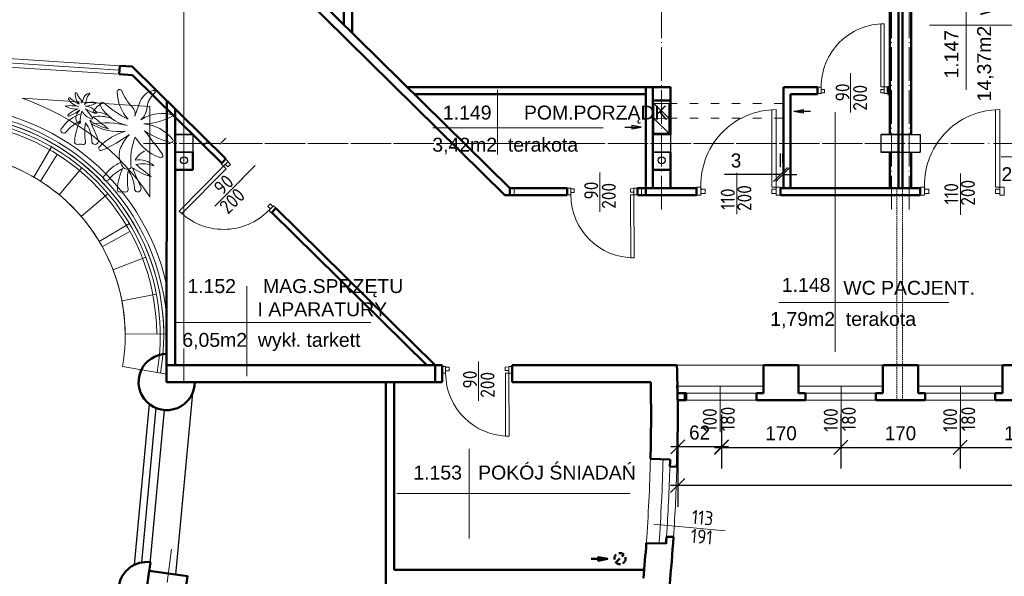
# Model space of a CAD drawing. Header units: millimetres. Extents: x -642 to 14033, y 1994 to 13520.
# Tile 28 of 72: x 6699 to 8101, y 5591 to 6384. Entities that reach past the tile are written whole.
import ezdxf

# ---------------------------------------------------------------- set-up
doc = ezdxf.new("R2010")
doc.units = ezdxf.units.MM
for name, pattern in [('ACAD_ISO03W100', [30, 12, -18]), ('ACAD_ISO04W100', [30.5, 24, -3, 0.5, -3]), ('KRESKOWA_2', [6, 4, -2]), ('KRESKOWA_X2', [12, 8, -4])]:
    doc.linetypes.add(name, pattern=pattern)
for name, color, linetype, lineweight in [('drzwi', 140, 'Continuous', 13), ('KOMINY', 43, 'Continuous', 15), ('meble2', 200, 'Continuous', 13), ('okno', 2, 'Continuous', 13), ('okno widok', 8, 'Continuous', 15), ('opisy drzwi', 40, 'Continuous', 13), ('opisy pom', 3, 'Continuous', 18), ('sciany', 4, 'Continuous', 35), ('symetria', 7, 'ACAD_ISO04W100', 9), ('słupy', 2, 'Continuous', 30), ('wymiary', 1, 'Continuous', 13), ('ściana', 4, 'Continuous', 50)]:
    doc.layers.add(name, color=color, linetype=linetype, lineweight=lineweight)
doc.layers.add('kanalizacja', color=210, linetype='Continuous')
doc.styles.add('ISO', font='isocp.shx')
doc.styles.add('SYSTEM', font='TXT')
doc.dimstyles.new('Jacek2', dxfattribs={"dimscale": 2, "dimtxt": 10, "dimasz": 10, "dimexe": 15, "dimexo": 15, "dimgap": 5, "dimtad": 1, "dimdec": 0, "dimzin": 0, "dimdsep": 46, "dimtxsty": 'Standard', "dimblk": 'OBLIQUE', "dimcen": 0, "dimdle": 5, "dimadec": 1, "dimazin": 0, "dimtfac": 1, "dimtdec": 0, "dimtofl": 0, "dimtmove": 0, "dimatfit": 3, "dimfxl": 1, "dimtolj": 1, "dimtzin": 0, "dimarcsym": 0})

# ---------------------------------------------------------------- blocks, each defined once
blk = doc.blocks.new('_OBLIQUE')
at = {"color": 0, "linetype": 'ByBlock'}
blk.add_line((-0.5, -0.5), (0.5, 0.5), dxfattribs=at)
blk = doc.blocks.new('*D321')
at = {"layer": 'Defpoints', "color": 0, "transparency": 16777216}
for p in [(7782.4, 6162.9), (7782.4, 6143.4), (7785.6, 6150.1)]:
    blk.add_point(p, dxfattribs=at)
at = {"layer": 'wymiary', "color": 0, "lineweight": -2, "transparency": 16777216}
for p, q in [((7782.4, 6173.4), (7782.4, 6192.9)), ((7785.6, 6180.1), (7785.6, 6192.9)), ((7782.4, 6162.9), (7702.4, 6162.9)), ((7785.6, 6162.9), (7805.6, 6162.9))]:
    blk.add_line(p, q, dxfattribs=at)
at = {"layer": 'wymiary', "color": 0, "lineweight": -2, "transparency": 16777216, "xscale": 20, "yscale": 20, "zscale": 20}
blk.add_blockref('_OBLIQUE', (7782.4, 6162.9), dxfattribs=at)
at = {"layer": 'wymiary', "color": 0, "lineweight": -2, "transparency": 16777216, "xscale": 20, "yscale": 20, "zscale": 20, "rotation": 180}
blk.add_blockref('_OBLIQUE', (7785.6, 6162.9), dxfattribs=at)
at = {"layer": 'wymiary', "color": 0, "transparency": 16777216, "insert": (7719, 6182.9), "char_height": 20, "attachment_point": 5}
blk.add_mtext('\\A1;3', dxfattribs=at)
blk = doc.blocks.new('*D610')
at = {"layer": 'Defpoints', "color": 0, "transparency": 16777216}
for p in [(7698.1, 5851.4), (7868.1, 5851.4), (7868.1, 5774.4)]:
    blk.add_point(p, dxfattribs=at)
at = {"layer": 'wymiary', "color": 0, "lineweight": -2, "transparency": 16777216}
for p, q in [((7698.1, 5821.4), (7698.1, 5744.4)), ((7868.1, 5821.4), (7868.1, 5744.4)), ((7688.1, 5774.4), (7878.1, 5774.4))]:
    blk.add_line(p, q, dxfattribs=at)
at = {"layer": 'wymiary', "color": 0, "lineweight": -2, "transparency": 16777216, "xscale": 20, "yscale": 20, "zscale": 20, "rotation": 180}
blk.add_blockref('_OBLIQUE', (7698.1, 5774.4), dxfattribs=at)
at = {"layer": 'wymiary', "color": 0, "lineweight": -2, "transparency": 16777216, "xscale": 20, "yscale": 20, "zscale": 20}
blk.add_blockref('_OBLIQUE', (7868.1, 5774.4), dxfattribs=at)
at = {"layer": 'wymiary', "color": 0, "transparency": 16777216, "insert": (7783.1, 5794.4), "char_height": 20, "attachment_point": 5}
blk.add_mtext('\\A1;170', dxfattribs=at)
blk = doc.blocks.new('*D611')
at = {"layer": 'Defpoints', "color": 0, "transparency": 16777216}
for p in [(7868.1, 5851.4), (8038.1, 5851.4), (8038.1, 5774.4)]:
    blk.add_point(p, dxfattribs=at)
at = {"layer": 'wymiary', "color": 0, "lineweight": -2, "transparency": 16777216}
for p, q in [((7868.1, 5821.4), (7868.1, 5744.4)), ((8038.1, 5821.4), (8038.1, 5744.4)), ((7858.1, 5774.4), (8048.1, 5774.4))]:
    blk.add_line(p, q, dxfattribs=at)
at = {"layer": 'wymiary', "color": 0, "lineweight": -2, "transparency": 16777216, "xscale": 20, "yscale": 20, "zscale": 20, "rotation": 180.0000000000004}
blk.add_blockref('_OBLIQUE', (7868.1, 5774.4), dxfattribs=at)
at = {"layer": 'wymiary', "color": 0, "lineweight": -2, "transparency": 16777216, "xscale": 20, "yscale": 20, "zscale": 20}
blk.add_blockref('_OBLIQUE', (8038.1, 5774.4), dxfattribs=at)
at = {"layer": 'wymiary', "color": 0, "transparency": 16777216, "insert": (7953.1, 5794.4), "char_height": 20, "attachment_point": 5}
blk.add_mtext('\\A1;170', dxfattribs=at)
blk = doc.blocks.new('*D612')
at = {"layer": 'Defpoints', "color": 0, "transparency": 16777216}
for p in [(8038.1, 5851.4), (8208.1, 5851.4), (8208.1, 5774.4)]:
    blk.add_point(p, dxfattribs=at)
at = {"layer": 'wymiary', "color": 0, "lineweight": -2, "transparency": 16777216}
for p, q in [((8038.1, 5821.4), (8038.1, 5744.4)), ((8208.1, 5821.4), (8208.1, 5744.4)), ((8028.1, 5774.4), (8218.1, 5774.4))]:
    blk.add_line(p, q, dxfattribs=at)
at = {"layer": 'wymiary', "color": 0, "lineweight": -2, "transparency": 16777216, "xscale": 20, "yscale": 20, "zscale": 20, "rotation": 180.0000000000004}
blk.add_blockref('_OBLIQUE', (8038.1, 5774.4), dxfattribs=at)
at = {"layer": 'wymiary', "color": 0, "lineweight": -2, "transparency": 16777216, "xscale": 20, "yscale": 20, "zscale": 20}
blk.add_blockref('_OBLIQUE', (8208.1, 5774.4), dxfattribs=at)
at = {"layer": 'wymiary', "color": 0, "transparency": 16777216, "insert": (8123.1, 5794.4), "char_height": 20, "attachment_point": 5}
blk.add_mtext('\\A1;170', dxfattribs=at)
blk = doc.blocks.new('*D623')
at = {"layer": 'Defpoints', "color": 0, "transparency": 16777216}
for p in [(7636, 5821.3), (7698.1, 5821.4), (7636.1, 5775.2)]:
    blk.add_point(p, dxfattribs=at)
at = {"layer": 'wymiary', "color": 0, "lineweight": -2, "transparency": 16777216}
for p, q in [((7636, 5791.3), (7636.1, 5745.2)), ((7698.2, 5791.4), (7698.2, 5745.3)), ((7708.2, 5775.3), (7626.1, 5775.2))]:
    blk.add_line(p, q, dxfattribs=at)
at = {"layer": 'wymiary', "color": 0, "lineweight": -2, "transparency": 16777216, "xscale": 20, "yscale": 20, "zscale": 20}
for p, rotation in [((7636.1, 5775.2), 180.0824363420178), ((7698.2, 5775.3), 0.08243634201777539)]:
    blk.add_blockref('_OBLIQUE', p, dxfattribs=dict(at, rotation=rotation))
at = {"layer": 'wymiary', "color": 0, "transparency": 16777216, "insert": (7667.1, 5795.3), "char_height": 20, "attachment_point": 5, "rotation": 0.0824}
blk.add_mtext('\\A1;62', dxfattribs=at)
blk = doc.blocks.new('*D624')
at = {"layer": 'Defpoints', "color": 0, "transparency": 16777216}
for p in [(7635.9, 5841.4), (9826.2, 5841.4), (7635.9, 5719.9)]:
    blk.add_point(p, dxfattribs=at)
at = {"layer": 'wymiary', "color": 0, "lineweight": -2, "transparency": 16777216}
for p, q in [((7635.9, 5811.4), (7635.9, 5689.9)), ((9826.2, 5811.4), (9826.2, 5689.9)), ((9836.2, 5719.9), (7625.9, 5719.9))]:
    blk.add_line(p, q, dxfattribs=at)
at = {"layer": 'wymiary', "color": 0, "lineweight": -2, "transparency": 16777216, "xscale": 20, "yscale": 20, "zscale": 20}
for p, rotation in [((7635.9, 5719.9), 180.0006059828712), ((9826.2, 5719.9), 0.0006059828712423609)]:
    blk.add_blockref('_OBLIQUE', p, dxfattribs=dict(at, rotation=rotation))
at = {"layer": 'wymiary', "color": 0, "transparency": 16777216, "insert": (8731.1, 5739.9), "char_height": 20, "attachment_point": 5, "rotation": 0.0006}
blk.add_mtext('\\A1;2190', dxfattribs=at)

msp = doc.modelspace()

# ---------------------------------------------------------------- linework, layer by layer
for p, q in [((6945, 5851.5), (6921.2, 5593.3)), ((6883.4, 5836.2), (6862.2, 5606.9)), ((6892.9, 5830.5), (6872.6, 5610.4)), ((6904.7, 5827.6), (6883.5, 5598.4))]:
    msp.add_line(p, q)
at = {"layer": 'drzwi'}
for points in [[(7930.1, 6287.8, 0), (7925.1, 6287.8, 0), (7925.1, 6377.8, 0), (7930.1, 6377.8, 0), (7930.1, 6287.8, 0)], [(7930.1, 6287.8, 0), (7925.1, 6287.8, 0), (7925.1, 6377.8, 0), (7930.1, 6377.8, 0), (7930.1, 6287.8, 0)], [(7840.1, 6278.3, 0), (7835.1, 6278.3, 0), (7835.1, 6287.4, 0), (7840.1, 6287.4, 0), (7840.1, 6278.3, 0)], [(7840.1, 6278.3, 0), (7835.1, 6278.3, 0), (7835.1, 6287.4, 0), (7840.1, 6287.4, 0), (7840.1, 6278.3, 0)], [(7840.1, 6279.3, 0), (7845.1, 6279.3, 0), (7845.1, 6284.3, 0), (7840.1, 6284.3, 0), (7840.1, 6279.3, 0)], [(7840.1, 6279.3, 0), (7845.1, 6279.3, 0), (7845.1, 6284.3, 0), (7840.1, 6284.3, 0), (7840.1, 6279.3, 0)], [(7930.1, 6279.3, 0), (7925.1, 6279.3, 0), (7925.1, 6284.3, 0), (7930.1, 6284.3, 0), (7930.1, 6279.3, 0)], [(7930.1, 6279.3, 0), (7925.1, 6279.3, 0), (7925.1, 6284.3, 0), (7930.1, 6284.3, 0), (7930.1, 6279.3, 0)], [(7930.1, 6278.3, 0), (7935.1, 6278.3, 0), (7935.1, 6287.8, 0), (7930.1, 6287.8, 0), (7930.1, 6278.3, 0)], [(7930.1, 6278.3, 0), (7935.1, 6278.3, 0), (7935.1, 6287.8, 0), (7930.1, 6287.8, 0), (7930.1, 6278.3, 0)], [(7776.1, 6144.9, 0), (7769.9, 6144.9, 0), (7769.9, 6255.5, 0)], [(7776.1, 6144.9, 0), (7769.9, 6144.9, 0), (7769.9, 6255.5, 0)], [(7776.1, 6255.5, 0), (7776.1, 6144.9, 0)], [(7776.1, 6255.5, 0), (7776.1, 6144.9, 0)], [(8094.4, 6144.9, 0), (8088.2, 6144.9, 0), (8088.2, 6255.5, 0)], [(8094.4, 6255.5, 0), (8094.4, 6144.9, 0)], [(6996.2, 6181.6, 0), (6992.7, 6185.1, 0), (6986, 6178.4, 0), (6989.5, 6174.9, 0), (6996.2, 6181.6, 0)], [(6996.2, 6181.6, 0), (6992.7, 6185.1, 0), (6986, 6178.4, 0), (6989.5, 6174.9, 0), (6996.2, 6181.6, 0)], [(6989.5, 6174.9, 0), (6993.1, 6171.3, 0), (6929.8, 6107.3, 0), (6926.3, 6110.8, 0), (6989.5, 6174.9, 0)], [(6989.5, 6174.9, 0), (6993.1, 6171.3, 0), (6929.8, 6107.3, 0), (6926.3, 6110.8, 0), (6989.5, 6174.9, 0)], [(6995.5, 6181, 0), (6999.1, 6177.4, 0), (6995.6, 6173.9, 0), (6992, 6177.4, 0), (6995.5, 6181, 0)], [(6995.5, 6181, 0), (6999.1, 6177.4, 0), (6995.6, 6173.9, 0), (6992, 6177.4, 0), (6995.5, 6181, 0)], [(7483.7, 6143.5, 0), (7478.7, 6143.4, 0), (7478.7, 6134.3, 0), (7483.7, 6134.3, 0), (7483.7, 6143.5, 0)], [(7483.7, 6142.5, 0), (7488.7, 6142.5, 0), (7488.7, 6137.5, 0), (7483.7, 6137.5, 0), (7483.7, 6142.5, 0)], [(7573.7, 6142.9, 0), (7568.7, 6142.8, 0), (7568.7, 6137.8, 0), (7573.7, 6137.9, 0), (7573.7, 6142.9, 0)], [(7573.7, 6143.8, 0), (7578.7, 6143.8, 0), (7578.7, 6134.3, 0), (7573.7, 6134.3, 0), (7573.7, 6143.8, 0)], [(7669, 6144.9, 0), (7662.8, 6144.9, 0), (7662.8, 6133.4, 0), (7669, 6133.4, 0), (7669, 6144.9, 0)], [(7669, 6144.9, 0), (7662.8, 6144.9, 0), (7662.8, 6133.4, 0), (7669, 6133.4, 0), (7669, 6144.9, 0)], [(7669, 6135.9, 0), (7675.2, 6135.9, 0), (7675.2, 6142.2, 0), (7669, 6142.2, 0), (7669, 6135.9, 0)], [(7669, 6135.9, 0), (7675.2, 6135.9, 0), (7675.2, 6142.2, 0), (7669, 6142.2, 0), (7669, 6135.9, 0)], [(7776.1, 6135.9, 0), (7769.9, 6135.9, 0), (7769.9, 6142.2, 0), (7776.1, 6142.2, 0), (7776.1, 6135.9, 0)], [(7776.1, 6135.9, 0), (7769.9, 6135.9, 0), (7769.9, 6142.2, 0), (7776.1, 6142.2, 0), (7776.1, 6135.9, 0)], [(7776.1, 6144.9, 0), (7782.4, 6144.9, 0), (7782.4, 6133.4, 0), (7776.1, 6133.4, 0), (7776.1, 6144.9, 0)], [(7776.1, 6144.9, 0), (7782.4, 6144.9, 0), (7782.4, 6133.4, 0), (7776.1, 6133.4, 0), (7776.1, 6144.9, 0)], [(7987.3, 6144.9, 0), (7981.1, 6144.9, 0), (7981.1, 6133.4, 0), (7987.3, 6133.4, 0), (7987.3, 6144.9, 0)], [(7987.3, 6135.9, 0), (7993.6, 6135.9, 0), (7993.6, 6142.2, 0), (7987.3, 6142.2, 0), (7987.3, 6135.9, 0)], [(8094.4, 6135.9, 0), (8088.2, 6135.9, 0), (8088.2, 6142.2, 0), (8094.4, 6142.2, 0), (8094.4, 6135.9, 0)], [(8094.4, 6144.9, 0), (8100.7, 6144.9, 0), (8100.7, 6133.4, 0), (8094.4, 6133.4, 0), (8094.4, 6144.9, 0)], [(7573.7, 6134.3, 0), (7568.7, 6134.3, 0), (7569.1, 6044.3, 0), (7574.1, 6044.3, 0), (7573.7, 6134.3, 0)], [(7059.6, 6117.7, 0), (7056, 6121.2, 0), (7052.5, 6117.7, 0), (7056.1, 6114.2, 0), (7059.6, 6117.7, 0)], [(7059.6, 6117.7, 0), (7056, 6121.2, 0), (7052.5, 6117.7, 0), (7056.1, 6114.2, 0), (7059.6, 6117.7, 0)], [(7060.3, 6118.4, 0), (7063.8, 6114.9, 0), (7057.4, 6108.4, 0), (7053.8, 6111.9, 0), (7060.3, 6118.4, 0)], [(7060.3, 6118.4, 0), (7063.8, 6114.9, 0), (7057.4, 6108.4, 0), (7053.8, 6111.9, 0), (7060.3, 6118.4, 0)], [(7305.5, 5889.5, 0), (7300.5, 5889.4, 0), (7300.6, 5880.3, 0), (7305.6, 5880.3, 0), (7305.5, 5889.5, 0)], [(7305.5, 5888.5, 0), (7310.5, 5888.5, 0), (7310.5, 5883.5, 0), (7305.5, 5883.5, 0), (7305.5, 5888.5, 0)], [(7395.5, 5888.9, 0), (7390.5, 5888.8, 0), (7390.5, 5883.8, 0), (7395.5, 5883.9, 0), (7395.5, 5888.9, 0)], [(7395.5, 5889.8, 0), (7400.5, 5889.8, 0), (7400.6, 5880.3, 0), (7395.6, 5880.3, 0), (7395.5, 5889.8, 0)], [(7395.6, 5880.3, 0), (7390.6, 5880.3, 0), (7391, 5790.3, 0), (7396, 5790.3, 0), (7395.6, 5880.3, 0)]]:
    msp.add_polyline3d(points, dxfattribs=at)
for centre, radius, start, end in [((7930.1, 6287.8), 90, 89.9995, 179.9995), ((7930.1, 6287.8), 90, 89.9995, 179.9995), ((7776.1, 6148.4), 107.1, 89.9998, 184.0037), ((7776.1, 6148.4), 107.1, 89.9998, 184.0037), ((8094.4, 6148.4), 107.1, 90.0002, 184.0041), ((7573.7, 6134.3), 90, 180.256, 270.256), ((6989.5, 6174.9), 90, 225.3544, 315.3544), ((6989.5, 6174.9), 90, 225.3544, 315.3544), ((7395.6, 5880.3), 90, 180.256, 270.256)]:
    msp.add_arc(centre, radius, start, end, dxfattribs=at)
at = {"layer": 'kanalizacja'}
for centre in [(6933.1, 6183.3), (6933.1, 6183.3), (7613.1, 6183.3), (7613.1, 6183.3)]:
    msp.add_circle(centre, 5, dxfattribs=at)
at = {"layer": 'KOMINY', "lineweight": 18}
for p, q in [((7602.1, 6264), (7623.1, 6243.1)), ((7602.1, 6264), (7623.1, 6243.1)), ((7602.1, 6243), (7623.2, 6222.1)), ((7602.1, 6243), (7623.2, 6222.1))]:
    msp.add_line(p, q, dxfattribs=at)
at = {"layer": 'KOMINY', "linetype": 'ACAD_ISO03W100', "lineweight": 18}
for p, q in [((7623.1, 6264.1), (7797.6, 6264.1)), ((7623.1, 6264.1), (7797.6, 6264.1)), ((7623.1, 6243.4), (7797.7, 6243.4)), ((7623.1, 6243.4), (7797.7, 6243.4)), ((6967.1, 6210.6), (6960.4, 6203.7)), ((6967.1, 6210.6), (6960.4, 6203.7)), ((6992.6, 6215), (6971, 6193.1))]:
    msp.add_line(p, q, dxfattribs=at)
at = {"layer": 'KOMINY', "linetype": 'KRESKOWA_X2', "lineweight": 50}
msp.add_line((7548.1, 5610.2), (7559.4, 5621.5), dxfattribs=at)
at = {"layer": 'KOMINY', "lineweight": 18}
for points in [[(7602.1, 6264), (7623.1, 6264.1), (7623.1, 6243.1), (7602.1, 6243)], [(7602.1, 6264), (7623.1, 6264.1), (7623.1, 6243.1), (7602.1, 6243)], [(7602.1, 6243), (7623.1, 6243.1), (7623.2, 6222.1), (7602.2, 6222)], [(7602.1, 6243), (7623.1, 6243.1), (7623.2, 6222.1), (7602.2, 6222)]]:
    msp.add_lwpolyline(points, close=True, dxfattribs=at)
at = {"layer": 'KOMINY', "lineweight": 30}
for points in [[(7824.8, 6252.9), (7801.5, 6252.9), (7814.6, 6255.5), (7814.6, 6250.3), (7801.5, 6252.9)], [(7824.8, 6252.9), (7801.5, 6252.9), (7814.6, 6255.5), (7814.6, 6250.3), (7801.5, 6252.9)], [(7560.6, 6230.5), (7583.8, 6230.5), (7570.7, 6233), (7570.7, 6227.9), (7583.8, 6230.5)], [(7560.6, 6230.5), (7583.8, 6230.5), (7570.7, 6233), (7570.7, 6227.9), (7583.8, 6230.5)]]:
    msp.add_lwpolyline(points, dxfattribs=at)
at = {"layer": 'KOMINY', "lineweight": 50}
msp.add_lwpolyline([(7512.7, 5615.5), (7536, 5615.5), (7522.9, 5618), (7522.9, 5612.9), (7536, 5615.5)], dxfattribs=at)
at = {"layer": 'KOMINY', "linetype": 'KRESKOWA_X2', "lineweight": 50}
msp.add_circle((7553.8, 5615.9), 8, dxfattribs=at)
at = {"layer": 'meble2'}
for p, q in [((6702.5, 6271.7), (6884.5, 6259.9)), ((6863.1, 6246.2), (6870.9, 6267.5)), ((6863.1, 6246.2), (6870.9, 6267.5)), ((6884.5, 6131.5), (6884.5, 6259.9)), ((6884.5, 6131.5), (6884.5, 6259.9)), ((6719.4, 6159.3), (6744.4, 6202.6)), ((6728.6, 6153.8), (6752.7, 6191.8)), ((6755.6, 6134.1), (6787.6, 6172.5)), ((6786.9, 6103.2), (6824.9, 6135.7)), ((6812.5, 6067.6), (6855.4, 6093.3)), ((6816.8, 6060.1), (6856.2, 6081.9)), ((6832, 6027.5), (6878.7, 6045.5)), ((6844.7, 5983.1), (6893.8, 5992.5)), ((6849.3, 5935.6), (6908.4, 5936)), ((6849.3, 5935.6), (6899.3, 5935.9)), ((6845.5, 5889.6), (6908.6, 5878.6))]:
    msp.add_line(p, q, dxfattribs=at)
msp.add_lwpolyline([(6787.7, 6264.8), (6790.7, 6273, -0.231701), (6797.7, 6278.9, -0.816687), (6798.5, 6277.3, 0.216168), (6794.4, 6269.8, -0.191391), (6791, 6262.8, -0.232219), (6809.1, 6265.2, -0.121856), (6792.5, 6260.5, -0.206773), (6808.3, 6252.2, -0.642861), (6807.3, 6250.2, -0.068679), (6792.9, 6256.8, -0.013969), (6802.8, 6244, -0.886556), (6801, 6242.3, -0.178331), (6787.9, 6253.3, 0.120699), (6785.6, 6236.5, -0.442169), (6781.2, 6237, -0.268075), (6780.1, 6247.9, -0.090224), (6784.8, 6254.8, -0.053961), (6769.6, 6246.1, -0.828721), (6768.3, 6248.1, -0.125766), (6782.5, 6256.5, -0.16732), (6763.9, 6260.5, -0.103733), (6783.5, 6259.7, -0.214272), (6768.8, 6270.5, -0.841952), (6770.7, 6272.1, 0.059821), (6783.9, 6263.1, -0.179642), (6778, 6278, -0.689719), (6780.4, 6279, 0.103741), (6786.3, 6269.7, -0.261729)], format="xyb", close=True, dxfattribs=at)
msp.add_lwpolyline([(6787.7, 6264.8), (6790.7, 6273, -0.231701), (6797.7, 6278.9, -0.816687), (6798.5, 6277.3, 0.216168), (6794.4, 6269.8, -0.191391), (6791, 6262.8, -0.232219), (6809.1, 6265.2, -0.121856), (6792.5, 6260.5, -0.206773), (6808.3, 6252.2, -0.642861), (6807.3, 6250.2, -0.068679), (6792.9, 6256.8, -0.013969), (6802.8, 6244, -0.886556), (6801, 6242.3, -0.178331), (6787.9, 6253.3, 0.120699), (6785.6, 6236.5, -0.442169), (6781.2, 6237, -0.268075), (6780.1, 6247.9, -0.090224), (6784.8, 6254.8, -0.053961), (6769.6, 6246.1, -0.828721), (6768.3, 6248.1, -0.125766), (6782.5, 6256.5, -0.16732), (6763.9, 6260.5, -0.103733), (6783.5, 6259.7, -0.214272), (6768.8, 6270.5, -0.841952), (6770.7, 6272.1, 0.059821), (6783.9, 6263.1, -0.179642), (6778, 6278, -0.689719), (6780.4, 6279, 0.103741), (6786.3, 6269.7, -0.261729)], format="xyb", close=True, dxfattribs=at)
for points in [[(6817.3, 6264.8, 0.160455), (6803.1, 6251.4, -0.238822), (6829.7, 6243.1, 0.128622), (6804, 6245.3, 0.026878), (6825.8, 6228.1, -0.108026), (6799.1, 6240.5, -0.000835), (6810.9, 6212.6, -1.450279), (6802, 6212.3, 0.140667), (6793.1, 6236.5, 0.087244), (6792.8, 6209.7, -0.513466), (6789, 6205.9, 0.081775), (6781.3, 6205.9, -0.592828), (6777.6, 6210.7, -0.100539), (6785.1, 6239.3, 0.097597), (6764.9, 6223.4, -1.248301), (6760.1, 6229.9, -0.175196), (6786.6, 6249.5, 0.245383)], [(6817.3, 6264.8, 0.160455), (6803.1, 6251.4, -0.238822), (6829.7, 6243.1, 0.128622), (6804, 6245.3, 0.026878), (6825.8, 6228.1, -0.108026), (6799.1, 6240.5, -0.000835), (6810.9, 6212.6, -1.450279), (6802, 6212.3, 0.140667), (6793.1, 6236.5, 0.087244), (6792.8, 6209.7, -0.513466), (6789, 6205.9, 0.081775), (6781.3, 6205.9, -0.592828), (6777.6, 6210.7, -0.100539), (6785.1, 6239.3, 0.097597), (6764.9, 6223.4, -1.248301), (6760.1, 6229.9, -0.175196), (6786.6, 6249.5, 0.245383)], [(6878, 6197, 0.160455), (6863.8, 6183.6, -0.238822), (6890.4, 6175.3, 0.128622), (6864.7, 6177.5, 0.026878), (6886.5, 6160.3, -0.108026), (6859.8, 6172.8, -0.000835), (6871.6, 6144.8, -1.450279), (6862.7, 6144.5, 0.140667), (6853.8, 6168.7, 0.087244), (6853.5, 6141.9, -0.513466), (6849.7, 6138.1, 0.081775), (6842.1, 6138.1, -0.592828), (6838.3, 6142.9, -0.100539), (6845.8, 6171.5, 0.097597), (6825.6, 6155.7, -1.248301), (6820.8, 6162.1, -0.149767), (6842.8, 6180.1, 0.245383)], [(6878, 6197, 0.160455), (6863.8, 6183.6, -0.238822), (6890.4, 6175.3, 0.128622), (6864.7, 6177.5, 0.026878), (6886.5, 6160.3, -0.108026), (6859.8, 6172.8, -0.000835), (6871.6, 6144.8, -1.450279), (6862.7, 6144.5, 0.140667), (6853.8, 6168.7, 0.087244), (6853.5, 6141.9, -0.513466), (6849.7, 6138.1, 0.081775), (6842.1, 6138.1, -0.592828), (6838.3, 6142.9, -0.100539), (6845.8, 6171.5, 0.097597), (6825.6, 6155.7, -1.248301), (6820.8, 6162.1, -0.149767), (6842.8, 6180.1, 0.245383)]]:
    msp.add_lwpolyline(points, format="xyb", dxfattribs=at)
for centre, radius, start, end in [((6841.5, 6280.7), 3.5, 42.922, 181.3011), ((6841.5, 6280.7), 3.5, 42.922, 181.3011), ((6898, 6282), 60, 181.3011, 222.0375), ((6898, 6282), 60, 181.3011, 222.0375), ((6909.4, 6308.2), 70, 200.9946, 224.6854), ((6909.4, 6308.2), 70, 200.9946, 224.6854), ((6895.8, 6256.4), 27.3, 103.8039, 155.9852), ((6895.8, 6256.4), 27.3, 103.8039, 155.9852), ((6889.9, 6280.6), 2.41, 306.8516, 103.8039), ((6889.9, 6280.6), 2.41, 306.8516, 103.8039), ((6585.2, 5931.4), 360, 33.7644, 70.9776), ((6585.2, 5931.4), 360, 33.7644, 70.9776), ((6816.8, 6262.6), 3.29, 49.1424, 209.5255), ((6816.8, 6262.6), 3.29, 49.1424, 209.5255), ((6907.5, 6257.1), 27, 126.8516, 175.6429), ((6907.5, 6257.1), 27, 126.8516, 175.6429), ((6589.3, 5934.2), 327, 12.6159, 169.8974), ((6589.3, 5934.2), 320, 356.0836, 171.7801), ((6864.3, 6289.5), 57.8, 209.5255, 257.9014), ((6864.3, 6289.5), 57.8, 209.5255, 257.9014), ((6933, 6397), 174.4, 229.1424, 242.8361), ((6933, 6397), 174.4, 229.1424, 242.8361), ((6850, 6249.5), 13.6, 346.0176, 44.6854), ((6850, 6249.5), 13.6, 346.0176, 44.6854), ((6853.4, 6261.2), 27.3, 312.3033, 355.6429), ((6853.4, 6261.2), 27.3, 312.3033, 355.6429), ((6589.3, 5934.2), 315, 350.1274, 171.8117), ((6589.3, 5934.2), 315, 0.318, 171.8117), ((6589.3, 5934.2), 310, 350.1274, 171.8442), ((6589.3, 5934.2), 305, 0.318, 171.8778), ((6901.8, 6196.2), 54, 71.494, 123.7879), ((6901.8, 6196.2), 54, 71.494, 123.7879), ((6872.5, 6328.3), 93.3, 272.0604, 299.8509), ((6872.5, 6328.3), 93.3, 272.0604, 299.8509), ((6822, 6112.8), 123.8, 75.9068, 99.5959), ((6822, 6112.8), 123.8, 75.9068, 99.5959), ((6840.4, 6300.1), 76, 239.0657, 277.0606), ((6840.4, 6300.1), 76, 239.0657, 277.0606), ((6874.2, 6141), 87.2, 106.2681, 134.9411), ((6874.2, 6141), 87.2, 106.2681, 134.9411), ((6871.3, 6176.7), 58.5, 38.8724, 85.6027), ((6871.3, 6176.7), 58.5, 38.8724, 85.6027), ((6292.7, 5746.3), 755.3, 36.1619, 39.3632), ((6957.2, 6353.4), 151.3, 237.8123, 253.5277), ((6292.7, 5746.3), 755.3, 36.1619, 39.3632), ((6957.2, 6353.4), 151.3, 237.8123, 253.5277), ((6731.5, 6391.6), 211.7, 293.5381, 305.893), ((6731.5, 6391.6), 211.7, 293.5381, 305.893), ((6899, 6177.1), 61.1, 135.2531, 155.875), ((6899, 6177.1), 61.1, 135.2531, 155.875), ((6950.1, 6182.4), 92.9, 158.5224, 186.0515), ((6950.1, 6182.4), 92.9, 158.5224, 186.0515), ((6919.7, 6248.5), 64.6, 209.7816, 250.2268), ((6919.7, 6248.5), 64.6, 209.7816, 250.2268), ((6914.4, 6211.4), 3.13, 267.9309, 38.8724), ((6914.4, 6211.4), 3.13, 267.9309, 38.8724), ((6814.8, 6200.5), 3.18, 134.9411, 293.5381), ((6814.8, 6200.5), 3.18, 134.9411, 293.5381), ((6869.2, 6190.5), 28.4, 155.875, 215.9019), ((6869.2, 6190.5), 28.4, 155.875, 215.9019), ((6589.3, 5934.2), 260, 350.1274, 172.2386), ((6589.3, 5934.2), 260, 0.318, 143.5851), ((6899.9, 6190.1), 3.2, 229.9269, 36.1619), ((6899.9, 6190.1), 3.2, 229.9269, 36.1619), ((6852.5, 6178.4), 7.8, 215.9019, 311.316), ((6852.5, 6178.4), 7.8, 215.9019, 311.316)]:
    msp.add_arc(centre, radius, start, end, dxfattribs=at)
at = {"layer": 'okno'}
for p, q in [((7635.6, 5861.4), (7758.1, 5861.4)), ((7808.9, 5861.4), (7928.1, 5861.4)), ((7978.9, 5861.4), (8038.1, 5861.4)), ((7635.8, 5851.4), (7748.1, 5851.4)), ((7818.1, 5851.4), (7918.1, 5851.4)), ((7988.1, 5851.4), (8038.1, 5851.4))]:
    msp.add_line(p, q, dxfattribs=at)
at = {"layer": 'okno widok'}
for p, q in [((8038.1, 5891.4), (7634.8, 5891.4)), ((8038.1, 5841.4), (7635.9, 5841.4))]:
    msp.add_line(p, q, dxfattribs=at)
at = {"layer": 'opisy drzwi', "ltscale": 0.5}
for p, q in [((6631.8, 6325.5), (6841.3, 6311.9)), ((6631.8, 6325.5), (6841.3, 6311.9)), ((6632.1, 6331.5), (6841.7, 6317.9)), ((6632.1, 6331.5), (6841.7, 6317.9)), ((6631.4, 6319.5), (6840.9, 6305.9)), ((6631.4, 6319.5), (6840.9, 6305.9)), ((7402.9, 6133.4), (7402.9, 6143.4))]:
    msp.add_line(p, q, dxfattribs=at)
at = {"layer": 'opisy drzwi'}
for p, q in [((7882.1, 6307.4), (7882.1, 6251.4)), ((7034.6, 6175.8), (6995.1, 6136.1)), ((7016.4, 6157.5), (6976.9, 6117.8)), ((7525.1, 6166.1), (7525.1, 6110.1)), ((7720.3, 6106.6), (7720.3, 6165.5)), ((7720.3, 6106.6), (7720.3, 6165.5)), ((8038.6, 6105.7), (8038.6, 6164.5)), ((7352.5, 5896.9), (7352.5, 5840.9)), ((8930.9, 5891.4), (7622.2, 5891.4)), ((7635.2, 5861.4), (7758.1, 5861.4)), ((7696.2, 5795.9), (7696.2, 5861.4)), ((7808.9, 5861.4), (7928.1, 5861.4)), ((7868.5, 5795.9), (7868.5, 5861.4)), ((7978.9, 5861.4), (8098.1, 5861.4)), ((8038.5, 5795.9), (8038.5, 5861.4)), ((7648.1, 5851.4), (7748.1, 5851.4)), ((7818.1, 5851.4), (7918.1, 5851.4)), ((7988.1, 5851.4), (8088.1, 5851.4)), ((9788, 5841.4), (7634.6, 5841.4)), ((7703.5, 5655.7), (7602.1, 5664.8))]:
    msp.add_line(p, q, dxfattribs=at)
at = {"layer": 'opisy drzwi', "ltscale": 0.5}
msp.add_lwpolyline([(7584.6, 6143.4), (7590.6, 6143.4), (7590.6, 6133.4), (7584.6, 6133.4)], close=True, dxfattribs=at)
at = {"layer": 'opisy drzwi'}
for radius, start, end in [(2584.3, 355.8662, 358.5275), (2602.3, 355.8831, 358.5259), (2612.3, 356.1119, 358.3057), (2622.3, 356.1203, 358.3057)]:
    msp.add_arc((5013.7, 5824.3), radius, start, end, dxfattribs=at)
at = {"layer": 'opisy pom'}
for p, q in [((8046.5, 6283.8), (8046.5, 6715.1)), ((8118.6, 6375.7), (7994.5, 6375.7)), ((7379.5, 6283.6), (7379.5, 6191.8)), ((7860.1, 5910.6), (7860.1, 6252)), ((7287.5, 6229.6), (7529.6, 6229.6)), ((8096.6, 6188.2), (8338.6, 6188.2)), ((7022.6, 6003.8), (7022.6, 5876)), ((8021.8, 5980.8), (7779.8, 5980.8)), ((6921.2, 5952.2), (7199.3, 5952.2)), ((7339.2, 5772.4), (7339.2, 5644.6)), ((7236, 5708.5), (7568.1, 5708.5))]:
    msp.add_line(p, q, dxfattribs=at)
at = {"layer": 'sciany', "ltscale": 0.5}
msp.add_line((7950.1, 6219.9), (7968.1, 6220), dxfattribs=at)
at = {"layer": 'symetria', "linetype": 'ACAD_ISO04W100', "ltscale": 2}
for p, q in [((7613.1, 6113.4), (7613.1, 7112.2)), ((6933.1, 5867.4), (6933.1, 7096.5)), ((7940.5, 6113.4), (7940.5, 7104.9)), ((7965.5, 6113.4), (7965.5, 7102.7)), ((6933.1, 5954.4), (6933.1, 6734.4)), ((7613.1, 6113.4), (7613.1, 6734.4)), ((9780.4, 6207.4), (6875.4, 6207.4)), ((8020.9, 6207.4), (6918.1, 6207.4)), ((6915.5, 5629.4), (6898.7, 5505.5))]:
    msp.add_line(p, q, dxfattribs=at)
at = {"layer": 'słupy'}
for p, q in [((6945.6, 6219.9), (6920.6, 6219.9)), ((6920.6, 6219.9), (6920.6, 6194.9)), ((6920.6, 6219.9), (6945.6, 6219.9)), ((6920.6, 6219.9), (6920.6, 6194.9)), ((6945.6, 6219.9), (6920.6, 6219.9)), ((6920.6, 6219.9), (6920.6, 6194.9)), ((6920.6, 6219.9), (6945.6, 6219.9)), ((6920.6, 6219.9), (6920.6, 6194.9)), ((6945.6, 6219.9), (6945.6, 6194.9)), ((6945.6, 6219.9), (6945.6, 6194.9)), ((6945.6, 6219.9), (6945.6, 6194.9)), ((6945.6, 6219.9), (6945.6, 6194.9)), ((7600.6, 6219.9), (7600.6, 6194.9)), ((7625.6, 6219.9), (7600.6, 6219.9)), ((7600.6, 6219.9), (7625.6, 6219.9)), ((7600.6, 6219.9), (7625.6, 6219.9)), ((7600.6, 6219.9), (7600.6, 6194.9)), ((7600.6, 6219.9), (7600.6, 6194.9)), ((7600.6, 6219.9), (7600.6, 6194.9)), ((7625.6, 6219.9), (7600.6, 6219.9)), ((7600.6, 6219.9), (7625.6, 6219.9)), ((7600.6, 6219.9), (7625.6, 6219.9)), ((7600.6, 6219.9), (7600.6, 6194.9)), ((7600.6, 6219.9), (7600.6, 6194.9)), ((7625.6, 6219.9), (7625.6, 6194.9)), ((7625.6, 6219.9), (7625.6, 6194.9)), ((7625.6, 6219.9), (7625.6, 6194.9)), ((7625.6, 6219.9), (7625.6, 6194.9)), ((7625.6, 6219.9), (7625.6, 6194.9)), ((7625.6, 6219.9), (7625.6, 6194.9)), ((7925.1, 6219.9), (7925.1, 6194.9)), ((7925.1, 6219.9), (7925.1, 6194.9)), ((7950.1, 6219.9), (7925.1, 6219.9)), ((7925.1, 6219.9), (7950.1, 6219.9)), ((7925.1, 6219.9), (7950.1, 6219.9)), ((7925.1, 6219.9), (7950.1, 6219.9)), ((7925.1, 6219.9), (7925.1, 6194.9)), ((7925.1, 6219.9), (7925.1, 6194.9)), ((7948.4, 6219.9), (7973.4, 6219.9)), ((7948.4, 6219.9), (7973.4, 6219.9)), ((7948.4, 6219.9), (7973.4, 6219.9)), ((7950.1, 6219.9), (7950.1, 6194.9)), ((7950.1, 6219.9), (7950.1, 6194.9)), ((7950.1, 6219.9), (7950.1, 6194.9)), ((7956.1, 6219.9), (7956.1, 6194.9)), ((7956.1, 6219.9), (7981.1, 6219.9)), ((7956.1, 6219.9), (7956.1, 6194.9)), ((7956.1, 6219.9), (7981.1, 6219.9)), ((7956.1, 6219.9), (7981.1, 6219.9)), ((7956.1, 6219.9), (7981.1, 6219.9)), ((7956.1, 6219.9), (7956.1, 6194.9)), ((7956.1, 6219.9), (7956.1, 6194.9)), ((7981.1, 6219.9), (7981.1, 6194.9)), ((7981.1, 6219.9), (7981.1, 6194.9)), ((7981.1, 6219.9), (7981.1, 6194.9)), ((6945.6, 6194.9), (6920.6, 6194.9)), ((6920.6, 6194.9), (6945.6, 6194.9)), ((6945.6, 6194.9), (6920.6, 6194.9)), ((6920.6, 6194.9), (6945.6, 6194.9)), ((7625.6, 6194.9), (7600.6, 6194.9)), ((7600.6, 6194.9), (7625.6, 6194.9)), ((7600.6, 6194.9), (7625.6, 6194.9)), ((7625.6, 6194.9), (7600.6, 6194.9)), ((7600.6, 6194.9), (7625.6, 6194.9)), ((7600.6, 6194.9), (7625.6, 6194.9)), ((7950.1, 6194.9), (7925.1, 6194.9)), ((7925.1, 6194.9), (7950.1, 6194.9)), ((7925.1, 6194.9), (7950.1, 6194.9)), ((7943.5, 6194.9), (7968.5, 6194.9)), ((7943.5, 6194.9), (7968.5, 6194.9)), ((7943.5, 6194.9), (7968.5, 6194.9)), ((7956.1, 6194.9), (7981.1, 6194.9)), ((7956.1, 6194.9), (7981.1, 6194.9)), ((7956.1, 6194.9), (7981.1, 6194.9))]:
    msp.add_line(p, q, dxfattribs=at)
at = {"layer": 'wymiary', "linetype": 'KRESKOWA_2', "ltscale": 0.5}
for p, q in [((7947.8, 6143.4), (7947.8, 5841.4)), ((7956.1, 6143.4), (7956.1, 5841.4))]:
    msp.add_line(p, q, dxfattribs=at)
at = {"layer": 'ściana'}
for p, q in [((7160.6, 6376.5), (7160.6, 6693.4)), ((7172.6, 6364.7), (7172.6, 6693.4)), ((7938.1, 6275.4), (7938.1, 6693.4)), ((7950.1, 6143.4), (7950.1, 6693.4)), ((7956.1, 6143.4), (7956.1, 6693.4)), ((7968.1, 6219.9), (7968.1, 6693.4)), ((6996.1, 6538.7), (7397, 6143.4)), ((6996.1, 6538.7), (7397, 6143.4)), ((6987.7, 6530.2), (7390, 6133.4)), ((6987.7, 6530.2), (7390, 6133.4)), ((6840.9, 6305.9), (6841.7, 6317.9)), ((6840.9, 6305.9), (6841.7, 6317.9)), ((6859.5, 6316.7), (6841.7, 6317.9)), ((6859.5, 6316.7), (6841.7, 6317.9)), ((6859.5, 6316.7), (6992.8, 6185.3)), ((6859.5, 6316.7), (6992.8, 6185.3)), ((6859.7, 6304.7), (6840.9, 6305.9)), ((6859.7, 6304.7), (6840.9, 6305.9)), ((6859.7, 6304.7), (6986.9, 6179.3)), ((6859.7, 6304.7), (6986.9, 6179.3)), ((7384.6, 6287.4), (7250.9, 6287.4)), ((7600.6, 6287.4), (7384.6, 6287.4)), ((7600.6, 6143.4), (7600.6, 6287.4)), ((7600.6, 6143.4), (7600.6, 6287.4)), ((7786.6, 6143.4), (7786.6, 6287.4)), ((7835.1, 6287.4), (7786.6, 6287.4)), ((7786.6, 6143.4), (7786.6, 6287.4)), ((7835.1, 6287.4), (7786.6, 6287.4)), ((7835.1, 6287.4), (7835.1, 6277.4)), ((7835.1, 6287.4), (7835.1, 6277.4)), ((7935.1, 6287.4), (7935.1, 6277.5)), ((7938.1, 6287.4), (7935.1, 6287.4)), ((7935.1, 6287.4), (7935.1, 6277.5)), ((7938.1, 6287.4), (7935.1, 6287.4)), ((6908.4, 5867.4), (6908.6, 6268.2)), ((6908.4, 5867.4), (6908.6, 6268.2)), ((7625.6, 6268.4), (7601.1, 6268.4)), ((7625.6, 6268.4), (7601.1, 6268.4)), ((7625.6, 6268.4), (7625.6, 6219.9)), ((7625.6, 6268.4), (7625.6, 6219.9)), ((7796.6, 6143.4), (7796.6, 6277.4)), ((7796.6, 6277.4), (7835.1, 6277.4)), ((7796.6, 6143.4), (7796.6, 6277.4)), ((7796.6, 6277.4), (7835.1, 6277.4)), ((7938.1, 6277.4), (7935.1, 6277.5)), ((7938.1, 6277.4), (7935.1, 6277.5)), ((7938.1, 6219.9), (7938.1, 6275.4)), ((6920.6, 5891.4), (6920.6, 6256.4)), ((6920.6, 5891.4), (6920.6, 6256.4)), ((6945.6, 6194.9), (6945.6, 6169.9)), ((6945.6, 6194.9), (6945.6, 6169.9)), ((7600.6, 6194.9), (7600.6, 6169.9)), ((7600.6, 6194.9), (7600.6, 6169.9)), ((7625.6, 6194.9), (7625.6, 6169.9)), ((7625.6, 6194.9), (7625.6, 6169.9)), ((7938.1, 6143.4), (7938.1, 6194.9)), ((7968.1, 6143.4), (7968.1, 6194.9)), ((6945.6, 6169.9), (6920.6, 6169.9)), ((6945.6, 6169.9), (6920.6, 6169.9)), ((7625.6, 6169.9), (7600.6, 6169.9)), ((7625.6, 6169.9), (7600.6, 6169.9)), ((7625.6, 6169.9), (7625.6, 6143.4)), ((7625.6, 6169.9), (7625.6, 6143.4)), ((7397, 6143.4), (7478.7, 6143.4)), ((7478.7, 6133.4), (7478.7, 6143.4)), ((7578.7, 6143.5), (7586.6, 6143.4)), ((7578.7, 6133.4), (7578.7, 6143.5)), ((7586.6, 6143.4), (7662.8, 6143.4)), ((7590.6, 6143.4), (7662.8, 6143.4)), ((7662.8, 6133.4), (7662.8, 6143.4)), ((7662.8, 6133.4), (7662.8, 6143.4)), ((7782.4, 6143.4), (7786.6, 6143.4)), ((7782.4, 6133.4), (7782.4, 6143.4)), ((7782.4, 6143.4), (7786.6, 6143.4)), ((7782.4, 6133.4), (7782.4, 6143.4)), ((7938.1, 6143.4), (7786.6, 6143.4)), ((7938.1, 6143.4), (7786.6, 6143.4)), ((7981.1, 6143.5), (7938.1, 6143.4)), ((7981.1, 6143.4), (7938.1, 6143.4)), ((7981.1, 6143.4), (7981.1, 6133.4)), ((7397, 6133.4), (7390, 6133.4)), ((7478.7, 6133.4), (7390, 6133.4)), ((7662.8, 6133.4), (7578.7, 6133.4)), ((7662.8, 6133.4), (7590.6, 6133.4)), ((7868.7, 6133.4), (7782.4, 6133.4)), ((7868.7, 6133.4), (7782.4, 6133.4)), ((7981.1, 6133.4), (7868.7, 6133.4)), ((7981.1, 6133.4), (7868.7, 6133.4)), ((7064, 6115.1), (7290.5, 5891.4)), ((7064, 6115.1), (7290.5, 5891.4)), ((7058.1, 6109.1), (7278.8, 5891.4)), ((7058.1, 6109.1), (7278.8, 5891.4)), ((6920.6, 5891.4), (6908.4, 5891.4)), ((7290.5, 5891.4), (6920.6, 5891.4)), ((7300.5, 5891.4), (6920.6, 5891.4)), ((7300.5, 5867.4), (7300.5, 5891.4)), ((7564.2, 5891.4), (7400.5, 5891.4)), ((7400.5, 5867.4), (7400.5, 5891.4)), ((7400.5, 5879.4), (7400.5, 5889.5)), ((7622.2, 5891.4), (7564.2, 5891.4)), ((7634.8, 5891.4), (7564.2, 5891.4)), ((7758.1, 5891.4), (7808.1, 5891.4)), ((7758.1, 5851.4), (7758.1, 5891.4)), ((7758.1, 5891.4), (7808.1, 5891.4)), ((7758.1, 5851.4), (7758.1, 5891.4)), ((7808.1, 5851.4), (7808.1, 5891.4)), ((7808.1, 5851.4), (7808.1, 5891.4)), ((7928.1, 5891.4), (7978.1, 5891.4)), ((7928.1, 5851.4), (7928.1, 5891.4)), ((7928.1, 5891.4), (7978.1, 5891.4)), ((7928.1, 5851.4), (7928.1, 5891.4)), ((7978.1, 5851.4), (7978.1, 5891.4)), ((7978.1, 5851.4), (7978.1, 5891.4)), ((8098.1, 5891.4), (8148.1, 5891.4)), ((8098.1, 5851.4), (8098.1, 5891.4)), ((7290.5, 5867.4), (6908.4, 5867.4)), ((7300.5, 5867.4), (6908.4, 5867.4)), ((7220.4, 5867.4), (7220.4, 5528.1)), ((7232.4, 5867.4), (7232.4, 5600.1)), ((7597.5, 5867.4), (7400.5, 5867.4)), ((7635.6, 5852.9), (7635.1, 5862.9)), ((7635.1, 5862.9), (7635.1, 5862.9)), ((7648.1, 5851.4), (7634.9, 5851.4)), ((7635.6, 5852.9), (7635.6, 5852.9)), ((7645.9, 5851.4), (7635.9, 5851.4)), ((7645.9, 5841.4), (7645.9, 5851.4)), ((7648.1, 5841.4), (7648.1, 5851.4)), ((7758.1, 5851.4), (7748.1, 5851.4)), ((7748.1, 5841.4), (7748.1, 5851.4)), ((7758.1, 5851.4), (7748.1, 5851.4)), ((7748.1, 5841.4), (7748.1, 5851.4)), ((7818.1, 5851.4), (7808.1, 5851.4)), ((7818.1, 5851.4), (7808.1, 5851.4)), ((7818.1, 5841.4), (7818.1, 5851.4)), ((7818.1, 5841.4), (7818.1, 5851.4)), ((7928.1, 5851.4), (7918.1, 5851.4)), ((7918.1, 5841.4), (7918.1, 5851.4)), ((7928.1, 5851.4), (7918.1, 5851.4)), ((7918.1, 5841.4), (7918.1, 5851.4)), ((7988.1, 5851.4), (7978.1, 5851.4)), ((7988.1, 5851.4), (7978.1, 5851.4)), ((7988.1, 5841.4), (7988.1, 5851.4)), ((7988.1, 5841.4), (7988.1, 5851.4)), ((8098.1, 5851.4), (8088.1, 5851.4)), ((8088.1, 5841.4), (8088.1, 5851.4)), ((7648.1, 5841.4), (7634.6, 5841.4)), ((7645.9, 5841.4), (7635.9, 5841.4)), ((7748.1, 5841.4), (7818.1, 5841.4)), ((7748.1, 5841.4), (7818.1, 5841.4)), ((7918.1, 5841.4), (7988.1, 5841.4)), ((7918.1, 5841.4), (7988.1, 5841.4)), ((8088.1, 5841.4), (8158.1, 5841.4)), ((7625.2, 5757), (7597.2, 5757.9)), ((7634.9, 5746.7), (7624.9, 5747)), ((7619.3, 5637.2), (7591.3, 5638)), ((7630, 5646.8), (7620, 5647.1)), ((6885.4, 5610.8), (6873.9, 5531.6)), ((7588.3, 5600.1), (7232.4, 5600.1))]:
    msp.add_line(p, q, dxfattribs=at)
at = {"layer": 'ściana', "ltscale": 0.5}
for p, q in [((7590.6, 6133.4), (7590.6, 6286.4)), ((7590.6, 6277.4), (7261.1, 6277.4)), ((7590.6, 6143.4), (7590.6, 6277.4)), ((6992.8, 6185.3), (6986.9, 6179.3)), ((6992.8, 6185.3), (6986.9, 6179.3)), ((7397, 6143.4), (7397, 6133.4)), ((7981.1, 6133.4), (7981.1, 6143.5)), ((7064, 6115.1), (7058.1, 6109.1)), ((7064, 6115.1), (7058.1, 6109.1)), ((7290.5, 5891.4), (7290.5, 5867.4))]:
    msp.add_line(p, q, dxfattribs=at)
at = {"layer": 'ściana'}
for points in [[(7625.6, 6268.4), (7600.6, 6268.4), (7600.6, 6287.4), (7625.6, 6287.4)], [(6883.5, 5598.4), (6938, 5591), (6930.6, 5536.5), (6876.1, 5543.9)]]:
    msp.add_lwpolyline(points, close=True, dxfattribs=at)
for centre, radius, start, end in [((6908.4, 5867.4), 40, 89.959, 360), ((5389.6, 5818.1), 2246.4, 358.1794, 1.8705), ((5312.5, 5819.9), 2285.5, 358.4454, 1.1926), ((5013.7, 5824.3), 2612.3, 358.3057, 358.5251), ((5013.7, 5824.3), 2584.3, 354.7561, 355.8662), ((5013.7, 5824.3), 2612.3, 355.8924, 356.1119), ((5013.7, 5824.3), 2622.3, 354.5887, 356.1203), ((6880, 5571.1), 40, 82.3573, 261.135)]:
    msp.add_arc(centre, radius, start, end, dxfattribs=at)

# ---------------------------------------------------------------- texts
at = {"layer": 'opisy drzwi', "style": 'ISO'}
for s, rotation, p in [('200', 89.9998, (7905.6, 6253.9)), (' 90', 89.9998, (7880.6, 6255.8)), (' 90', 44.2415, (6979.2, 6124.6)), ('200', 89.9998, (7547.8, 6114.2)), ('110', 90, (7717.2, 6112.9)), ('200', 90, (7740.9, 6111)), ('110', 90, (8035.4, 6120.5)), ('200', 90, (8059.1, 6118.6)), ('200', 44.2415, (6995.4, 6105.4)), (' 90', 89.9998, (7522.8, 6116)), ('200', 89.9998, (7375.2, 5845)), (' 90', 89.9998, (7350.2, 5846.8)), ('100', 90, (7691.6, 5796.5)), ('180', 90, (7717.3, 5797.4)), ('100', 90, (7863.8, 5796.5)), ('180', 90, (7889.5, 5797.4)), ('100', 90, (8033.8, 5796.5)), ('180', 90, (8059.5, 5797.4)), ('113', 354.8478, (7655.2, 5665.6)), ('191', 354.8478, (7653.7, 5638.6))]:
    msp.add_text(s, height=20, rotation=rotation, dxfattribs=at).set_placement(p)
at = {"layer": 'opisy pom', "char_height": 19.8, "attachment_point": 1, "rotation": 90, "style": 'SYSTEM'}
for s, insert in [('{\\fArial|b0|i0|c238|p34;14,37m2  wykł. tarkett antyelektrostat.}', (8062.3, 6267.2)), ('{\\fArial|b0|i0|c238|p34;1.147}', (8015.7, 6299.7))]:
    msp.add_mtext(s, dxfattribs=dict(at, insert=insert))
at = {"layer": 'opisy pom', "char_height": 19.8, "attachment_point": 1, "style": 'SYSTEM'}
for s, insert in [('{\\fArial|b0|i0|c238|p34;1.149      POM.PORZĄDK.}', (7301.7, 6261.2)), ('{\\fArial|b0|i0|c238|p34;3,42m2  terakota}', (7286.6, 6215.4)), ('{\\fArial|b0|i0|c238|p34;2,09m2 terakota}', (8096.9, 6173.4)), ('{\\fArial|b0|i0|c238|p34;1.152     MAG.SPRZĘTU \\P             I APARATURY}', (6937.9, 6014)), ('{\\fArial|b0|i0|c238|p34;1.148}', (7784.1, 6015.6)), ('{\\fArial|b0|i0|c238|p34;WC PACJENT.}', (7871.7, 6011.6)), ('{\\fArial|b0|i0|c238|p34;1,79m2  terakota}', (7767.7, 5967.2)), ('{\\fArial|b0|i0|c238|p34;6,05m2  wykł. tarkett}', (6930.7, 5937.4)), ('{\\fArial|b0|i0|c238|p34;1.153   POKÓJ ŚNIADAŃ}', (7259.6, 5748.4))]:
    msp.add_mtext(s, dxfattribs=dict(at, insert=insert))

# ---------------------------------------------------------------- dimensions: what is measured, and where the dimension line sits
at = {"layer": 'wymiary', "ltscale": 0.5}
dim = msp.add_linear_dim(base=(7782.4, 6162.9), p1=(7785.6, 6150.1), p2=(7782.4, 6143.4), angle=180, dimstyle='Jacek2', dxfattribs=at)
dim.commit()
dim.dimension.update_dxf_attribs({"geometry": '*D321', "text_midpoint": (7719, 6162.9), "dimtype": 160})
at = {"layer": 'wymiary'}
for p1, p2, distance, picture, middle in [((7698.1, 5851.4), (7868.1, 5851.4), -77.1, '*D610', (7783.1, 5794.4)), ((9826.2, 5841.4), (7635.9, 5841.4), 121.6, '*D624', (8731.1, 5739.9)), ((7698.1, 5821.4), (7636, 5821.3), 46.1, '*D623', (7667.1, 5795.3))]:
    dim = msp.add_aligned_dim(p1=p1, p2=p2, distance=distance, dimstyle='Jacek2', dxfattribs=at)
    dim.commit()
    dim.dimension.update_dxf_attribs({"geometry": picture, "text_midpoint": middle})
for base, p1, p2, picture, middle in [((8038.1, 5774.4), (7868.1, 5851.4), (8038.1, 5851.4), '*D611', (7953.1, 5794.4)), ((8208.1, 5774.4), (8038.1, 5851.4), (8208.1, 5851.4), '*D612', (8123.1, 5794.4))]:
    dim = msp.add_linear_dim(base=base, p1=p1, p2=p2, angle=180, dimstyle='Jacek2', override={"dimtmove": 1}, dxfattribs=at)
    dim.commit()
    dim.dimension.update_dxf_attribs({"geometry": picture, "text_midpoint": middle})

doc.saveas('drawing.dxf')
